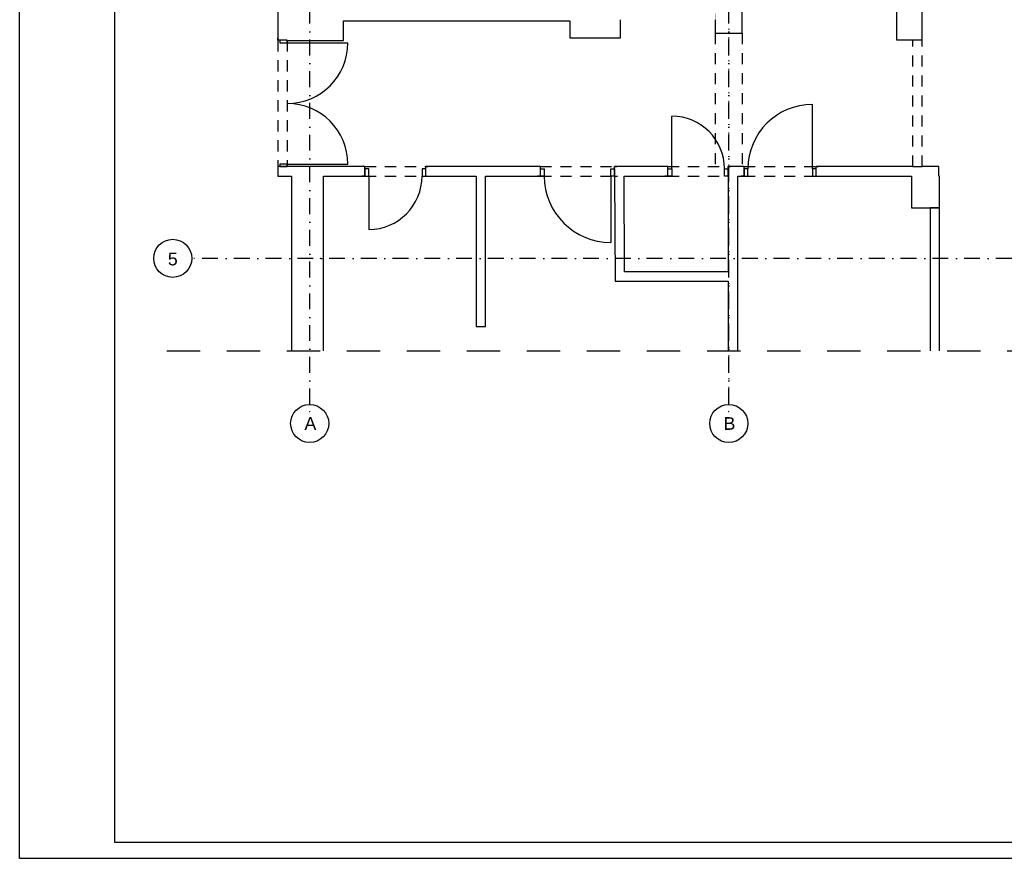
# Model space of a CAD drawing. Header units: metres. Extents: x -1437 to 3563, y -2228 to 2026.
# Tile 1 of 11: x -1437 to 113, y -2228 to -907. Entities that reach past the tile are written whole.
import ezdxf
from ezdxf.enums import TextEntityAlignment as Align

# ---------------------------------------------------------------- set-up
doc = ezdxf.new("R2010")
doc.units = ezdxf.units.M
doc.header["$LTSCALE"] = 50
doc.header["$MEASUREMENT"] = 0
for name, pattern in [('DASHDOTX2', [1, 0.5, -0.25, 0, -0.25]), ('DO', [1, 0.5, -0.24, 0.02, -0.24]), ('DP', [0.63, 0.35, -0.28])]:
    doc.linetypes.add(name, pattern=pattern)
for name, color, linetype in [('A_osie', 7, 'Continuous'), ('BZ_lpd', 1, 'DP'), ('BZ_osd', 1, 'DO'), ('BZ_ram', 2, 'Continuous'), ('k3_sciany istn', 1, 'DP')]:
    doc.layers.add(name, color=color, linetype=linetype)
doc.styles.add('GENERATED_STYLE_1', font='arial.ttf')

msp = doc.modelspace()

# ---------------------------------------------------------------- hatches: boundary and pattern name
at = {"layer": 'k3_sciany istn', "linetype": 'Continuous'}
msp.add_hatch(color=256, dxfattribs=at).paths.add_polyline_path([(-341.8, -896.6), (-342, -896.6), (-342, -898.6), (-342, -906.6), (-341.8, -906.6)])

# ---------------------------------------------------------------- linework, layer by layer
at = {"layer": 'A_osie', "color": 18, "linetype": 'DASHDOTX2', "lineweight": 5}
msp.add_line((-320.5, 117.9), (-320.5, -1524.3), dxfattribs=at)
for p in [(-963.6, -1282.6), (-963.6, -1282.6), (-980.5, -1524.3), (-980.5, -1524.3), (-320.5, -1524.3), (-320.5, -1524.3)]:
    msp.add_point(p, dxfattribs=at)
at = {"layer": 'BZ_lpd', "ltscale": 3}
msp.add_lwpolyline([(-1205.3, -1428.5), (1458.4, -1428.5)], dxfattribs=at)
at = {"layer": 'BZ_osd'}
for p, q in [((-320.5, -1512.8), (-320.5, 1496.8)), ((-980.5, -1512.8), (-980.5, 496.8)), ((2925.1, -1282.6), (-1166.1, -1282.6))]:
    msp.add_line(p, q, dxfattribs=at)
at = {"layer": 'BZ_osd', "color": 7, "linetype": 'Continuous'}
for centre in [(-1196.1, -1282.6), (-980.5, -1542.8), (-320.5, -1542.8)]:
    msp.add_circle(centre, 30, dxfattribs=at)
at = {"layer": 'BZ_ram', "color": 1}
msp.add_lwpolyline([(-1437.2, -2227.9), (-1437.2, 1972.1), (3562.8, 1972.1), (3562.8, -2227.9)], close=True, dxfattribs=at)
at = {"layer": 'BZ_ram'}
msp.add_lwpolyline([(-1287.2, -2202.9), (-1287.2, 1947.1), (3537.8, 1947.1), (3537.8, -2202.9)], close=True, dxfattribs=at)
at = {"layer": 'k3_sciany istn', "linetype": 'Continuous'}
for p, q in [((-1030.9, -885.4), (-1030.9, -939.1)), ((-1030.9, -939.1), (-1030.9, -935.4)), ((-1030.9, -939.1), (-1030.9, -935.4)), ((-1027.4, -939.1), (-1030.9, -939.1)), ((-1027.4, -939.1), (-1030.9, -939.1)), ((-1015.9, -939.1), (-1027.4, -939.1)), ((-1027.4, -939.1), (-1027.4, -943.1)), ((-1015.9, -939.1), (-1027.4, -939.1)), ((-1015.9, -939.1), (-1027.4, -939.1)), ((-1027.4, -943.1), (-1015.9, -943.1)), ((-1015.9, -943.1), (-1015.9, -939.1)), ((-1015.9, -943.1), (-920.4, -943.1)), ((-30.9, -938.1), (-15.9, -938.1)), ((-188.9, -1141.6), (-188.9, -1040.2)), ((-410.3, -1141.6), (-410.3, -1058.6)), ((-1030.9, -1138.1), (-1030.9, -1141.8)), ((-1027.4, -1138.1), (-1030.9, -1138.1)), ((-1027.4, -1138.1), (-1030.9, -1138.1)), ((-1030.9, -1138.1), (-1030.9, -1141.8)), ((-1015.9, -1134.1), (-1027.4, -1134.1)), ((-1027.4, -1134.1), (-1027.4, -1138.1)), ((-1015.9, -1138.1), (-1027.4, -1138.1)), ((-1027.4, -1138.1), (-1015.9, -1138.1)), ((-1015.9, -1138.1), (-1027.4, -1138.1)), ((-1015.9, -1138.1), (-1015.9, -1134.1)), ((-1015.9, -1134.1), (-920.4, -1134.1)), ((-893.5, -1138.1), (-897.2, -1138.1)), ((-893.5, -1138.1), (-897.2, -1138.1)), ((-893.5, -1141.6), (-893.5, -1138.1)), ((-893.5, -1141.6), (-893.5, -1138.1)), ((-893.5, -1153.1), (-893.5, -1141.6)), ((-887.5, -1141.6), (-893.5, -1141.6)), ((-893.5, -1141.6), (-893.5, -1153.1)), ((-893.5, -1153.1), (-893.5, -1141.6)), ((-887.5, -1153.1), (-887.5, -1141.6)), ((-797.5, -1141.6), (-803.5, -1141.6)), ((-803.5, -1141.6), (-803.5, -1153.1)), ((-797.5, -1138.1), (-793.8, -1138.1)), ((-797.5, -1141.6), (-797.5, -1138.1)), ((-797.5, -1141.6), (-797.5, -1138.1)), ((-797.5, -1138.1), (-793.8, -1138.1)), ((-797.5, -1153.1), (-797.5, -1141.6)), ((-797.5, -1153.1), (-797.5, -1141.6)), ((-797.5, -1153.1), (-797.5, -1141.6)), ((-617, -1138.1), (-620.7, -1138.1)), ((-617, -1138.1), (-620.7, -1138.1)), ((-617, -1141.6), (-617, -1138.1)), ((-617, -1141.6), (-617, -1138.1)), ((-617, -1153.1), (-617, -1141.6)), ((-617, -1141.6), (-611, -1141.6)), ((-617, -1153.1), (-617, -1141.6)), ((-617, -1153.1), (-617, -1141.6)), ((-611, -1141.6), (-611, -1153.1)), ((-506.5, -1153.1), (-506.5, -1141.6)), ((-506.5, -1141.6), (-500.5, -1141.6)), ((-500.5, -1138.1), (-496.8, -1138.1)), ((-500.5, -1141.6), (-500.5, -1138.1)), ((-500.5, -1141.6), (-500.5, -1138.1)), ((-500.5, -1138.1), (-496.8, -1138.1)), ((-500.5, -1153.1), (-500.5, -1141.6)), ((-500.5, -1141.6), (-500.5, -1153.1)), ((-500.5, -1153.1), (-500.5, -1141.6)), ((-416.3, -1138.1), (-420, -1138.1)), ((-416.3, -1138.1), (-420, -1138.1)), ((-416.3, -1141.6), (-416.3, -1138.1)), ((-416.3, -1141.6), (-416.3, -1138.1)), ((-416.3, -1153.1), (-416.3, -1141.6)), ((-416.3, -1141.6), (-410.3, -1141.6)), ((-416.3, -1153.1), (-416.3, -1141.6)), ((-416.3, -1153.1), (-416.3, -1141.6)), ((-410.3, -1141.6), (-410.3, -1153.1)), ((-327.3, -1153.1), (-327.3, -1141.6)), ((-327.3, -1141.6), (-321.3, -1141.6)), ((-321.3, -1138.1), (-317.6, -1138.1)), ((-321.3, -1141.6), (-321.3, -1138.1)), ((-321.3, -1141.6), (-321.3, -1138.1)), ((-321.3, -1138.1), (-317.6, -1138.1)), ((-321.3, -1153.1), (-321.3, -1141.6)), ((-321.3, -1141.6), (-321.3, -1153.1)), ((-321.3, -1153.1), (-321.3, -1141.6)), ((-296.3, -1138.1), (-300, -1138.1)), ((-296.3, -1138.1), (-300, -1138.1)), ((-296.3, -1141.6), (-296.3, -1138.1)), ((-296.3, -1141.6), (-296.3, -1138.1)), ((-296.3, -1153.1), (-296.3, -1141.6)), ((-290.3, -1141.6), (-296.3, -1141.6)), ((-296.3, -1141.6), (-296.3, -1153.1)), ((-296.3, -1153.1), (-296.3, -1141.6)), ((-290.3, -1153.1), (-290.3, -1141.6)), ((-182.9, -1141.6), (-188.9, -1141.6)), ((-188.9, -1141.6), (-188.9, -1153.1)), ((-182.9, -1138.1), (-179.2, -1138.1)), ((-182.9, -1141.6), (-182.9, -1138.1)), ((-182.9, -1141.6), (-182.9, -1138.1)), ((-182.9, -1138.1), (-179.2, -1138.1)), ((-182.9, -1153.1), (-182.9, -1141.6)), ((-182.9, -1153.1), (-182.9, -1141.6)), ((-182.9, -1153.1), (-182.9, -1141.6)), ((-30.9, -1138.1), (-15.9, -1138.1)), ((-893.5, -1153.1), (-898.2, -1153.1)), ((-893.5, -1153.1), (-898.2, -1153.1)), ((-893.5, -1153.1), (-887.5, -1153.1)), ((-887.5, -1153.1), (-887.5, -1237.1)), ((-803.5, -1153.1), (-797.5, -1153.1)), ((-797.5, -1153.1), (-792.8, -1153.1)), ((-797.5, -1153.1), (-792.8, -1153.1)), ((-617, -1153.1), (-621.7, -1153.1)), ((-617, -1153.1), (-621.7, -1153.1)), ((-611, -1153.1), (-617, -1153.1)), ((-500.5, -1153.1), (-506.5, -1153.1)), ((-506.5, -1153.1), (-506.5, -1257.6)), ((-500.5, -1153.1), (-495.8, -1153.1)), ((-500.5, -1153.1), (-495.8, -1153.1)), ((-416.3, -1153.1), (-421, -1153.1)), ((-416.3, -1153.1), (-421, -1153.1)), ((-410.3, -1153.1), (-416.3, -1153.1)), ((-321.3, -1153.1), (-327.3, -1153.1)), ((-296.3, -1153.1), (-301, -1153.1)), ((-296.3, -1153.1), (-301, -1153.1)), ((-296.3, -1153.1), (-290.3, -1153.1)), ((-188.9, -1153.1), (-182.9, -1153.1)), ((-182.9, -1153.1), (-178.2, -1153.1)), ((-182.9, -1153.1), (-178.2, -1153.1))]:
    msp.add_line(p, q, dxfattribs=at)
at = {"layer": 'k3_sciany istn', "linetype": 'DP'}
for p, q in [((-341.8, -927.7), (-341.8, -1138.1)), ((-299.6, -927.7), (-299.6, -1138.1)), ((-1030.9, -939.1), (-1030.9, -1138.1)), ((-1015.9, -939.1), (-1015.9, -1138.1)), ((-30.9, -1138.1), (-30.9, -938.1)), ((-15.9, -1138.1), (-15.9, -938.1)), ((-893.5, -1138.1), (-797.5, -1138.1)), ((-617, -1138.1), (-500.5, -1138.1)), ((-416.3, -1138.1), (-321.3, -1138.1)), ((-296.3, -1138.1), (-182.9, -1138.1)), ((-893.5, -1153.1), (-797.5, -1153.1)), ((-617, -1153.1), (-500.5, -1153.1)), ((-416.3, -1153.1), (-321.3, -1153.1)), ((-296.3, -1153.1), (-182.9, -1153.1))]:
    msp.add_line(p, q, dxfattribs=at)
at = {"layer": 'k3_sciany istn', "linetype": 'Continuous', "flags": 128}
for points in [[(-15.9, -938.1), (-15.9, -851)], [(-299.6, -927.7), (-299.6, -876)], [(-56.4, -876), (-56.4, -938.1)], [(-927.1, -939.4), (-927.1, -908.4)], [(-927.1, -908.4), (-570.9, -908.4)], [(-570.9, -908.4), (-570.9, -935.4)], [(-491.2, -935.4), (-491.2, -906.6)], [(-342, -906.6), (-341.8, -906.6)], [(-341.8, -906.6), (-341.8, -927.7)], [(-341.8, -927.7), (-299.6, -927.7)], [(-1015.9, -939.4), (-927.1, -939.4)], [(-570.9, -935.4), (-491.2, -935.4)], [(-56.4, -938.1), (-30.9, -938.1)], [(-1030.9, -1138.1), (-1030.9, -1153.1)], [(-893.5, -1138.1), (-1015.9, -1138.1)], [(-617, -1138.1), (-797.5, -1138.1)], [(-416.3, -1138.1), (-500.5, -1138.1)], [(-296.3, -1138.1), (-321.3, -1138.1)], [(-30.9, -1138.1), (-182.9, -1138.1)], [(10.2, -1138.1), (-15.9, -1138.1)], [(10.2, -1153.1), (10.2, -1138.1)], [(-1030.9, -1153.1), (-1009.3, -1153.1)], [(-1009.3, -1153.1), (-1009.3, -1428.5)], [(-958.8, -1428.5), (-958.8, -1153.1)], [(-958.8, -1153.1), (-893.5, -1153.1)], [(-797.5, -1153.1), (-718.5, -1153.1)], [(-718.5, -1153.1), (-718.5, -1390.1)], [(-703.5, -1390.1), (-703.5, -1153.1)], [(-703.5, -1153.1), (-617, -1153.1)], [(-500.5, -1153.1), (-499.5, -1318.8)], [(-484.6, -1303.8), (-485.5, -1153.1)], [(-485.5, -1153.1), (-416.3, -1153.1)], [(-321.3, -1153.1), (-321.3, -1303.8)], [(-306.3, -1428.5), (-306.3, -1153.1)], [(-306.3, -1153.1), (-296.3, -1153.1)], [(-182.9, -1153.1), (-33, -1153.1)], [(-33, -1153.1), (-33, -1202.8)], [(11.5, -1153.1), (10.2, -1153.1)], [(11.5, -1202.8), (11.5, -1153.1)], [(-33, -1202.8), (11.5, -1202.8)], [(-3.5, -1202.8), (-3.5, -1428.5)], [(11.5, -1202.8), (-3.5, -1202.8)], [(11.5, -1428.5), (11.5, -1202.8)], [(-321.3, -1303.8), (-484.6, -1303.8)], [(-499.5, -1318.8), (-321.3, -1318.8)], [(-321.3, -1318.8), (-321.3, -1428.5)], [(-718.5, -1390.1), (-703.5, -1390.1)]]:
    msp.add_lwpolyline(points, dxfattribs=at)
at = {"layer": 'k3_sciany istn', "linetype": 'Continuous'}
for centre, radius, start, end in [((-1015.9, -943.1), 95.5, 270, 0), ((-1015.9, -1134.1), 95.5, 0, 90), ((-188.9, -1141.6), 101.4, 90, 180), ((-410.3, -1141.6), 83, 0, 90), ((-887.5, -1153.1), 84, 270, 0), ((-506.5, -1153.1), 104.5, 180, 270)]:
    msp.add_arc(centre, radius, start, end, dxfattribs=at)

# ---------------------------------------------------------------- texts
at = {"layer": 'BZ_osd', "color": 7, "linetype": 'Continuous', "style": 'GENERATED_STYLE_1'}
for tag, text, p in [('5', '1', (-1196.1, -1283.7)), ('A', 'A', (-979.4, -1542.8)), ('B', 'A', (-319.4, -1542.8))]:
    msp.add_attdef(tag, text=text, height=20, dxfattribs=at).set_placement(p, align=Align.MIDDLE_CENTER)

doc.saveas('drawing.dxf')
